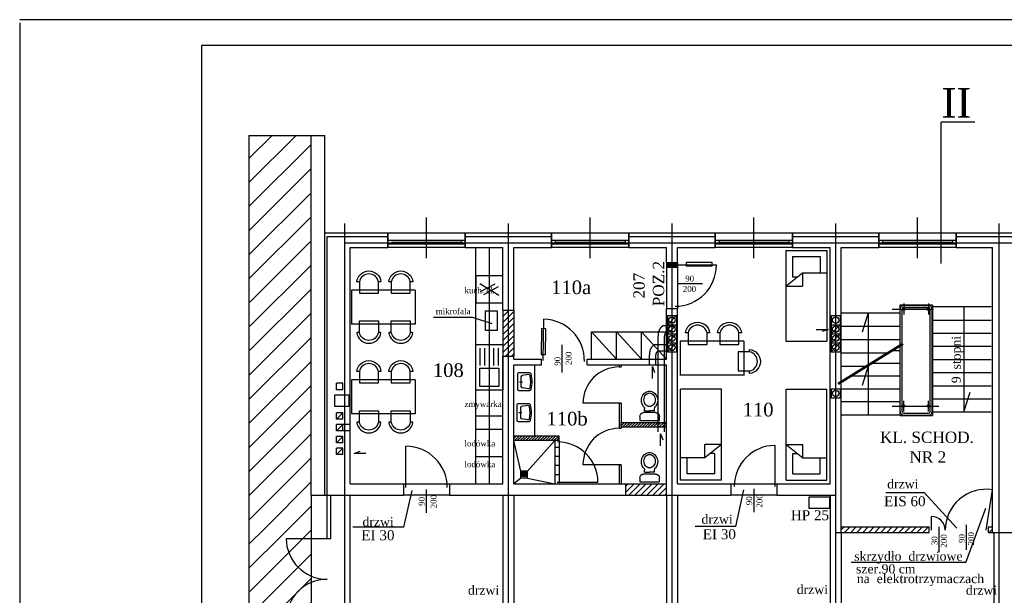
# Model space of a CAD drawing. Extents: x -4334 to 40851, y -15274 to 9778.
# Tile 2 of 15: x 32949 to 35115, y 5166 to 6432. Entities that reach past the tile are written whole.
import ezdxf

# ---------------------------------------------------------------- set-up
doc = ezdxf.new("R2010")
doc.units = 0
doc.header["$LTSCALE"] = 100
doc.header["$MEASUREMENT"] = 0
doc.linetypes.add('ACAD_ISO02W100', pattern=[15, 12, -3])
doc.linetypes.add('ACAD_ISO04W100', pattern=[30.5, 24, -3, 0.5, -3])
doc.layers.get('0').update_dxf_attribs({"color": 251, "linetype": 'CONTINUOUS'})
for name, color, linetype in [('CIENKIE', 251, 'CONTINUOUS'), ('NAPIS', 251, 'CONTINUOUS'), ('OSIE', 251, 'ACAD_ISO04W100'), ('PRZERYW', 251, 'ACAD_ISO02W100'), ('SCIANY', 251, 'CONTINUOUS'), ('urzadzenia', 251, 'CONTINUOUS'), ('URZĄDZENIA', 251, 'CONTINUOUS')]:
    doc.layers.add(name, color=color, linetype=linetype)
doc.styles.add('NEWROMAN', font='TIMES.TTF')
pattern_1 = [(45, (17134.664, 7415.005), (-26.516504, 26.516504), [])]

# ---------------------------------------------------------------- blocks, each defined once
blk = doc.blocks.new('R060')
for p, q in [((0.08, 0.506), (0.459, 0.506)), ((0.08, 0.406), (0.459, 0.406)), ((0.08, 0.306), (0.459, 0.306)), ((0.08, 0.206), (0.459, 0.206)), ((0.08, 0.106), (0.459, 0.106))]:
    blk.add_line(p, q)
for points in [[(0, 0), (1, 0), (1, 0.6), (0, 0.6)], [(0.924, 0.093), (0.924, 0.507), (0.522, 0.507), (0.522, 0.093)]]:
    blk.add_lwpolyline(points, close=True)
blk = doc.blocks.new('A$C258907B0')
at = {"layer": 'URZĄDZENIA', "ltscale": 3, "xscale": -100, "yscale": 100, "zscale": 100, "rotation": 270}
blk.add_blockref('R060', (0, 0), dxfattribs=at)
blk = doc.blocks.new('R067')
for p, q in [((0.15, 0.71), (0.85, 0.29)), ((0.175, 0.415), (0.717, 0.704)), ((0.825, 0.585), (0.283, 0.296))]:
    blk.add_line(p, q)
blk.add_lwpolyline([(0, 0), (1, 0), (1, 1), (0, 1)], close=True)
blk = doc.blocks.new('A$C6B102339')
at = {"layer": 'urzadzenia', "ltscale": 3, "xscale": 60, "yscale": 60, "zscale": 60}
blk.add_blockref('R067', (0, 0), dxfattribs=at)
blk = doc.blocks.new('R053')
for p, q in [((0, 0.608), (0, 0)), ((0.917, 0.692), (0.083, 0.692)), ((0.5, 0.575), (0.5, 0.408)), ((1, 0), (1, 0.608)), ((0.095, 0.075), (0.149, 0.421)), ((0.769, 0.492), (0.231, 0.492)), ((0.905, 0.075), (0.851, 0.421))]:
    blk.add_line(p, q)
for centre, radius, start, end in [((0.083, 0.608), 0.0833, 90, 180), ((0.917, 0.608), 0.0833, 0, 90), ((0.083, 0), 0.0833, 180, 254.047), ((0.177, 0.062), 0.0833, 171.1953, 256.9798), ((0.231, 0.408), 0.0833, 90, 171.1953), ((0.769, 0.408), 0.0833, 8.8047, 90), ((0.823, 0.062), 0.0833, 283.0202, 8.8047), ((0.5, 1.458), 1.599, 254.047, 285.953), ((0.5, 1.458), 1.516, 256.9798, 283.0202), ((0.917, 0), 0.0833, 285.953, 0)]:
    blk.add_arc(centre, radius, start, end)
blk = doc.blocks.new('R056')
for p, q in [((-0.332, 0.998), (0.335, 0.998)), ((-0.332, 0.865), (-0.332, 0.998)), ((0.201, 0.732), (-0.199, 0.732)), ((-0.165, 0.67), (0.001, 0.67)), ((-0.165, 0.67), (-0.165, 0.607)), ((0.168, 0.67), (0.001, 0.67)), ((0.168, 0.67), (0.168, 0.607)), ((0.335, 0.998), (0.335, 0.865))]:
    blk.add_line(p, q)
blk.add_lwpolyline([(0.001, 0.067, 0.117514), (0.071, 0.083, 0.104443), (0.135, 0.134, 0.090071), (0.175, 0.207, 0.08201), (0.19, 0.297, 0.08201), (0.175, 0.387, 0.090071), (0.135, 0.459, 0.104443), (0.071, 0.51, 0.117514), (0.001, 0.527, 0.117514), (-0.069, 0.51, 0.104443), (-0.132, 0.459, 0.090071), (-0.172, 0.387, 0.08201), (-0.187, 0.297, 0.08201), (-0.172, 0.207, 0.090071), (-0.132, 0.134, 0.104443), (-0.069, 0.083, 0.117514)], format="xyb", close=True)
for centre, radius, start, end in [((-0.199, 0.865), 0.133, 180, 270), ((0.201, 0.865), 0.133, 270, 0), ((0.038, 0.311), 0.315, 138.639, 258.4219), ((-0.299, 0.607), 0.133, 318.639, 0), ((-0.035, 0.311), 0.315, 281.5781, 41.361), ((0.301, 0.607), 0.133, 180, 221.361), ((0.001, 0.133), 0.133, 258.4219, 281.5781)]:
    blk.add_arc(centre, radius, start, end)

msp = doc.modelspace()

# ---------------------------------------------------------------- hatches: boundary and pattern name
at = {"layer": 'urzadzenia', "ltscale": 3}
h = msp.add_hatch(dxfattribs=at)
h.set_pattern_fill('ANSI31', color=256, scale=300, style=0)
h.set_pattern_definition(pattern_1)
h.paths.add_polyline_path([(33453.4, 5328.1), (33590.2, 5272.7), (33590.2, 6177.5), (33453.4, 6177.5)])
h = msp.add_hatch(dxfattribs=at)
h.set_pattern_fill('DOTS', color=256, scale=45, style=0)
h.set_pattern_definition([(0, (16277.1792, -49.9622), (1.40625, 2.8125), [0, -2.8125])])
h.paths.add_polyline_path([(34372.2, 5897.5), (34372.2, 5887.5), (34384.2, 5887.5), (34384.2, 5897.5)])
h.paths.add_polyline_path([(34384.2, 5897.5), (34384.2, 5887.5), (34396.2, 5887.5), (34396.2, 5897.5)])
h = msp.add_hatch(dxfattribs=at)
h.set_pattern_fill('ANSI31', color=256, scale=75, style=0)
h.set_pattern_definition([(45, (16277.179, -49.962), (-6.629126, 6.629126), [])])
h.paths.add_polyline_path([(34024.2, 5692.1), (34036.2, 5692.1), (34036.2, 5793.1), (34024.2, 5793.1)])
h.paths.add_polyline_path([(34024.2, 5692.1), (34024.2, 5793.1), (34012.2, 5793.1), (34012.2, 5692.1)])
h = msp.add_hatch(dxfattribs=at)
h.set_pattern_fill('ANSI31', color=256, scale=35, style=0)
h.paths.add_polyline_path([(34272.2, 5546.1), (34272.2, 5536.1), (34353.5, 5536.1), (34353.5, 5546.1)])
h.paths.add_polyline_path([(34353.5, 5546.1), (34353.5, 5536.1), (34367.5, 5536.1), (34367.5, 5546.1)])
h.paths.add_polyline_path([(34367.5, 5546.1), (34367.5, 5536.1), (34372.2, 5536.1), (34372.2, 5546.1)])
h = msp.add_hatch(dxfattribs=at)
h.set_pattern_fill('ANSI31', color=256, scale=35, style=0)
h.set_pattern_definition([(45, (21986.918, 3843.6937), (-3.0935922, 3.0935922), [])])
h.paths.add_polyline_path([(34036.2, 5516.1), (34036.2, 5506.1), (34136.2, 5506.1), (34136.2, 5516.1)])
h = msp.add_hatch(dxfattribs=at)
h.set_pattern_fill('ANSI31', color=256, scale=75, style=0)
h.paths.add_polyline_path([(34372.2, 5411.1), (34282.2, 5411.1), (34282.2, 5386.1), (34372.2, 5386.1)])
h = msp.add_hatch(dxfattribs=at)
h.set_pattern_fill('ANSI31', color=256, scale=300, style=0)
h.set_pattern_definition(pattern_1)
h.paths.add_polyline_path([(33590.2, 5272.7), (33453.4, 5328.1), (33453.4, 4785.8), (33590.2, 4730.5)])
h = msp.add_hatch(dxfattribs=at)
h.set_pattern_fill('ANSI31', color=256, scale=75, style=0)
h.paths.add_polyline_path([(34756.2, 5304.1), (34950.2, 5304.1), (34950.2, 5316.1), (34756.2, 5316.1)])
h.paths.add_polyline_path([(35089.2, 5304.1), (35089.2, 5316.1), (35080.2, 5316.1), (35080.2, 5304.1)])

# ---------------------------------------------------------------- linework, layer by layer
at = {"layer": 'CIENKIE', "ltscale": 3}
for p, q in [((40851, 6432), (32948.9, 6432)), ((32948.9, 6424.9), (32948.9, 3454.9)), ((33348.9, 6374.9), (33348.9, 3504.9)), ((40801, 6374.9), (33348.9, 6374.9)), ((33844.2, 5907.6), (33844.2, 5996.9)), ((34204.2, 5907.6), (34204.2, 5996.9)), ((34564.2, 5907.6), (34564.2, 5996.9)), ((34924.2, 5907.6), (34924.2, 5996.9)), ((33620.2, 5386.1), (33620.2, 5963.1)), ((33759.2, 5963.1), (33929.2, 5963.1)), ((34119.2, 5963.1), (34289.2, 5963.1)), ((34479.2, 5963.1), (34649.2, 5963.1)), ((34839.2, 5963.1), (35009.2, 5963.1)), ((33625.2, 5291.1), (33625.2, 5955.1)), ((33625.2, 5386.1), (33625.2, 5955.1)), ((33625.2, 5955.1), (33759.2, 5955.1)), ((33625.2, 5955.1), (33759.2, 5955.1)), ((33759.2, 5946.9), (33929.2, 5946.9)), ((33759.2, 5938.9), (33929.2, 5938.9)), ((33767.2, 5942.9), (33921.2, 5942.9)), ((33921.2, 5946.9), (33921.2, 5938.9)), ((33929.2, 5955.1), (34119.2, 5955.1)), ((34119.2, 5946.9), (34289.2, 5946.9)), ((34119.2, 5938.9), (34289.2, 5938.9)), ((34127.2, 5946.9), (34127.2, 5938.9)), ((34127.2, 5942.9), (34281.2, 5942.9)), ((34281.2, 5946.9), (34281.2, 5938.9)), ((34289.2, 5955.1), (34479.2, 5955.1)), ((34479.2, 5946.9), (34649.2, 5946.9)), ((34479.2, 5938.9), (34649.2, 5938.9)), ((34487.2, 5946.9), (34487.2, 5938.9)), ((34487.2, 5942.9), (34641.2, 5942.9)), ((34641.2, 5946.9), (34641.2, 5938.9)), ((34649.2, 5955.1), (34839.2, 5955.1)), ((34839.2, 5946.9), (35009.2, 5946.9)), ((34839.2, 5938.9), (35009.2, 5938.9)), ((34847.2, 5946.9), (34847.2, 5938.9)), ((34847.2, 5942.9), (35001.2, 5942.9)), ((35001.2, 5946.9), (35001.2, 5938.9)), ((35009.2, 5955.1), (35199.2, 5955.1)), ((33929.2, 5931.1), (33759.2, 5931.1)), ((34289.2, 5931.1), (34119.2, 5931.1)), ((34649.2, 5931.1), (34479.2, 5931.1)), ((35009.2, 5931.1), (34839.2, 5931.1)), ((34390.9, 5892.6), (34481.9, 5892.6)), ((34398.1, 5851.7), (34451.4, 5851.7)), ((34756.2, 5787.1), (34885.2, 5787.1)), ((34802.9, 5745.2), (34816.2, 5788.1)), ((34816.2, 5563.1), (34816.2, 5788.1)), ((34957.2, 5804.1), (34885.2, 5804.1)), ((34885.2, 5804.1), (34885.2, 5561.1)), ((34957.2, 5804.1), (34957.2, 5561.1)), ((35086.2, 5800.1), (34957.2, 5800.1)), ((35026.2, 5800.1), (35026.2, 5569.1)), ((33859.1, 5777.3), (33945.3, 5777.3)), ((33945.3, 5777.3), (33988, 5763.9)), ((34100.5, 5682), (34102.2, 5772.9)), ((34374.2, 5761.1), (34394.2, 5781.1)), ((34957.2, 5771.2), (35086.2, 5771.2)), ((34374.2, 5741.1), (34394.2, 5761.1)), ((34374.2, 5721.1), (34394.2, 5741.1)), ((34701.4, 5750.8), (34727.5, 5750.8)), ((34727.5, 5750.8), (34714.1, 5745.9)), ((34734.2, 5741.1), (34754.2, 5761.1)), ((34734.2, 5721.1), (34754.2, 5741.1)), ((34756.2, 5757.7), (34885.2, 5757.7)), ((34957.2, 5742.3), (35086.2, 5742.3)), ((34374.2, 5701.1), (34394.2, 5721.1)), ((34734.2, 5701.1), (34754.2, 5721.1)), ((34748.9, 5632.5), (34891.2, 5720.7)), ((34756.2, 5728.3), (34885.2, 5728.3)), ((34142.7, 5655.7), (34142.7, 5716.7)), ((34750.4, 5630), (34892.8, 5718.2)), ((34756.2, 5699), (34856.1, 5699)), ((34885.2, 5703.7), (34869.5, 5703.7)), ((34957.2, 5713.5), (35086.2, 5713.5)), ((34885.2, 5675.6), (34824.1, 5675.6)), ((34957.2, 5684.6), (35086.2, 5684.6)), ((34341, 5669), (34345.9, 5655.6)), ((34341, 5642.9), (34341, 5669)), ((34756.2, 5669.6), (34808.7, 5669.6)), ((34802.9, 5627.8), (34816.2, 5670.7)), ((34957.2, 5655.7), (35086.2, 5655.7)), ((34885.2, 5647.5), (34778.7, 5647.5)), ((33646.1, 5618.1), (33646.1, 5632.1)), ((33660.1, 5632.1), (33646.1, 5632.1)), ((33660.1, 5618.1), (33646.1, 5618.1)), ((33660.1, 5618.1), (33660.1, 5632.1)), ((34885.2, 5619.4), (34756.2, 5619.4)), ((34957.2, 5626.8), (35086.2, 5626.8)), ((35026.2, 5569.1), (35039.8, 5613)), ((34885.2, 5591.2), (34756.2, 5591.2)), ((34957.2, 5598), (35086.2, 5598)), ((33646.1, 5553.4), (33660.1, 5567.4)), ((33646.1, 5553.4), (33646.1, 5567.4)), ((33660.1, 5567.4), (33646.1, 5567.4)), ((33660.1, 5553.4), (33660.1, 5567.4)), ((34957.2, 5569.1), (35086.2, 5569.1)), ((33660.1, 5553.4), (33646.1, 5553.4)), ((34756.2, 5563.1), (34885.2, 5563.1)), ((34885.2, 5561.1), (34957.2, 5561.1)), ((33646.1, 5527.4), (33660.1, 5541.4)), ((33676.2, 5541.4), (33646.1, 5541.4)), ((33646.1, 5527.4), (33646.1, 5541.4)), ((33676.2, 5527.4), (33646.1, 5527.4)), ((33660.1, 5527.4), (33660.1, 5541.4)), ((33646.1, 5501.4), (33660.1, 5515.4)), ((33646.1, 5501.4), (33646.1, 5515.4)), ((33660.1, 5515.4), (33646.1, 5515.4)), ((33660.1, 5501.4), (33660.1, 5515.4)), ((34359, 5494.9), (34359, 5521)), ((34359, 5521), (34364, 5507.6)), ((33660.1, 5501.4), (33646.1, 5501.4)), ((33646.1, 5475.4), (33660.1, 5489.4)), ((33660.1, 5489.4), (33646.1, 5489.4)), ((33646.1, 5475.4), (33646.1, 5489.4)), ((33660.1, 5475.4), (33660.1, 5489.4)), ((33684.6, 5478), (33698, 5482.9)), ((33798.7, 5402.7), (33798.7, 5493.7)), ((34611, 5405.4), (34611, 5495.4)), ((33660.1, 5475.4), (33646.1, 5475.4)), ((33710.7, 5478), (33684.6, 5478)), ((33794, 5315.6), (33812.1, 5396.4)), ((33844, 5347.4), (33844, 5398.6)), ((34282.2, 5386.1), (34282.2, 5411.1)), ((34524.3, 5317.1), (34542.4, 5398)), ((34564.5, 5348.9), (34564.5, 5400.2)), ((35075.2, 5309), (35089.2, 5398)), ((33633.2, 5291.1), (33633.2, 5386.1)), ((34939.8, 5391.5), (34854.2, 5391.5)), ((35010.9, 5313.4), (34939.8, 5391.5)), ((35030.4, 5237.7), (35074.6, 5357.8)), ((34955.2, 5309), (34955.2, 5339)), ((33794, 5315.6), (33682.1, 5315.6)), ((34524.3, 5317.1), (34435, 5317.1)), ((34972.2, 5261), (34972.2, 5316.3)), ((35032.2, 5265.8), (35032.2, 5321.1)), ((33535.2, 5291.1), (33633.2, 5291.1)), ((35030.4, 5237.7), (34778.1, 5237.7))]:
    msp.add_line(p, q, dxfattribs=at)
at = {"layer": 'CIENKIE'}
for points in [[(33642, 5606.5), (33673.2, 5606.5), (33673.2, 5581), (33642, 5581)], [(34685.8, 5357), (34685.8, 5382.3), (34730.9, 5382.3), (34730.9, 5357)]]:
    msp.add_lwpolyline(points, close=True, dxfattribs=at)
for centre in [(34384.2, 5771.1), (34744.2, 5771.1), (34384.2, 5751.1), (34744.2, 5751.1), (34384.2, 5731.1), (34744.2, 5731.1), (34384.2, 5711.1), (34744.2, 5711.1), (34744.2, 5609.9)]:
    msp.add_circle(centre, 7, dxfattribs=at)
at = {"layer": 'CIENKIE', "ltscale": 3}
for centre, radius, start, end in [((34390.9, 5892.6), 91, 270, 0), ((34100.5, 5682), 91, 358.9673, 88.9673), ((33798.7, 5402.7), 91, 0, 90), ((34611, 5405.4), 90, 90, 180), ((35075.2, 5309), 90, 81.051, 180), ((34955.2, 5309), 30, 0, 90), ((33625.2, 5291.1), 90, 180, 270), ((33625.2, 5111.1), 90, 90, 180)]:
    msp.add_arc(centre, radius, start, end, dxfattribs=at)
at = {"layer": 'OSIE', "ltscale": 3}
for p, q in [((33664.2, 4229.9), (33664.2, 5983.6)), ((34024.2, 4229.9), (34024.2, 5983.6)), ((34384.2, 4229.9), (34384.2, 5983.6)), ((34744.2, 4229.9), (34744.2, 5983.6)), ((35104.2, 4229.9), (35104.2, 5983.6)), ((33664.2, 5941.1), (39573.4, 5941.1)), ((34938, 5582.1), (34971, 5582.1))]:
    msp.add_line(p, q, dxfattribs=at)
at = {"layer": 'OSIE'}
for p, q in [((34894.2, 5807.4), (34894.2, 5783.5)), ((34948.2, 5807.4), (34948.2, 5783.5)), ((34868.7, 5795.1), (34959.7, 5795.1)), ((34894.2, 5569.8), (34894.2, 5593.6)), ((34948.2, 5569.8), (34948.2, 5593.6)), ((34868.7, 5582.1), (34959.7, 5582.1))]:
    msp.add_line(p, q, dxfattribs=at)
at = {"layer": 'PRZERYW', "ltscale": 10}
for q in [(33453.4, 4199.8), (33620.2, 6177.5)]:
    msp.add_line((33453.4, 6177.5), q, dxfattribs=at)
at = {"layer": 'PRZERYW'}
msp.add_line((33982.2, 5411.1), (33982.2, 5931.1), dxfattribs=at)
at = {"layer": 'PRZERYW', "ltscale": 3}
for p, q in [((34372.2, 5897.5), (34372.2, 5796.5)), ((34396.2, 5897.5), (34396.2, 5796.5)), ((34372.2, 5887.5), (34396.2, 5887.5)), ((34012.2, 5793.1), (34036.2, 5793.1)), ((34379.2, 5758.3), (34363.4, 5758.3)), ((34353.5, 5525.1), (34353.5, 5736)), ((34367.5, 5525.1), (34367.5, 5736)), ((34374.2, 5716.8), (34344.5, 5716.8)), ((34371.6, 5702.8), (34355.8, 5702.8)), ((34012.2, 5692.1), (34036.2, 5692.1)), ((34334.6, 5673.1), (34334.6, 5694.4)), ((34348.6, 5673.1), (34348.6, 5694.4)), ((33952.2, 5560.4), (34012.2, 5560.4)), ((33793.7, 5411.1), (33894.7, 5411.1)), ((34513.7, 5411.1), (34614.7, 5411.1)), ((33590.2, 5386.1), (33590.2, 5101.1)), ((33676.2, 5101.1), (33676.2, 5386.1)), ((33894.7, 5386.1), (33793.7, 5386.1)), ((34012.2, 5386.1), (34012.2, 5101.1)), ((34036.2, 5386.1), (34036.2, 5101.1)), ((34372.2, 5386.1), (34372.2, 5101.1)), ((34396.2, 5386.1), (34396.2, 5101.1)), ((34614.7, 5386.1), (34513.7, 5386.1)), ((34732.2, 5386.1), (34732.2, 5101.1)), ((34756.2, 5304.1), (34756.2, 5101.1)), ((35092.2, 5304.1), (35092.2, 5101.1))]:
    msp.add_line(p, q, dxfattribs=at)
at = {"layer": 'PRZERYW'}
for points in [[(34416.2, 5898.4), (34471.8, 5898.4), (34471.8, 5889.8), (34416.2, 5889.8)], [(33974.1, 5791.8), (33999.4, 5791.8), (33999.4, 5748.3), (33974.1, 5748.3)], [(34106.7, 5752.3), (34097.1, 5752.5), (34096.1, 5695.8), (34105.7, 5695.6)]]:
    msp.add_lwpolyline(points, close=True, dxfattribs=at)
at = {"layer": 'PRZERYW', "ltscale": 3}
for centre, radius, start, end in [((34378.5, 5738.2), 25.1, 126.9473, 185.2041), ((34374.6, 5737.1), 7.17, 88.8712, 189.4669), ((34359.6, 5696.7), 25.1, 126.9473, 185.2041), ((34355.7, 5695.6), 7.17, 88.8712, 189.4669)]:
    msp.add_arc(centre, radius, start, end, dxfattribs=at)
at = {"layer": 'SCIANY', "ltscale": 3}
for p, q in [((34976.4, 5895.9), (34976.4, 6206.2)), ((35050.7, 6206.2), (34976.4, 6206.2)), ((33590.2, 5386.1), (33590.2, 6177.5)), ((33620.2, 5963.1), (33620.2, 6177.5)), ((33620.2, 5963.1), (33759.2, 5963.1)), ((33620.2, 5963.1), (33759.2, 5963.1)), ((33759.2, 5963.1), (33759.2, 5931.1)), ((33759.2, 5931.1), (33759.2, 5963.1)), ((33929.2, 5963.1), (34119.2, 5963.1)), ((33929.2, 5963.1), (33929.2, 5931.1)), ((33929.2, 5931.1), (33929.2, 5963.1)), ((34119.2, 5931.1), (34119.2, 5963.1)), ((34119.2, 5963.1), (34119.2, 5931.1)), ((34289.2, 5931.1), (34289.2, 5963.1)), ((34289.2, 5963.1), (34289.2, 5931.1)), ((34289.2, 5963.1), (34479.2, 5963.1)), ((34479.2, 5963.1), (34479.2, 5931.1)), ((34479.2, 5931.1), (34479.2, 5963.1)), ((34649.2, 5963.1), (34649.2, 5931.1)), ((34649.2, 5931.1), (34649.2, 5963.1)), ((34649.2, 5963.1), (34839.2, 5963.1)), ((34839.2, 5931.1), (34839.2, 5963.1)), ((34839.2, 5963.1), (34839.2, 5931.1)), ((35009.2, 5963.1), (35199.2, 5963.1)), ((35009.2, 5931.1), (35009.2, 5963.1)), ((35009.2, 5963.1), (35009.2, 5931.1)), ((33676.2, 5411.1), (33676.2, 5931.1)), ((33676.2, 5931.1), (33759.2, 5931.1)), ((33929.2, 5931.1), (34012.2, 5931.1)), ((34036.2, 5931.1), (34119.2, 5931.1)), ((34289.2, 5931.1), (34372.2, 5931.1)), ((34396.2, 5931.1), (34479.2, 5931.1)), ((34649.2, 5931.1), (34732.2, 5931.1)), ((34756.2, 5931.1), (34839.2, 5931.1)), ((35009.2, 5931.1), (35089.2, 5931.1)), ((34372.2, 5897.5), (34396.2, 5897.5)), ((34012.2, 5793.1), (34012.2, 5692.1)), ((34036.2, 5793.1), (34036.2, 5692.1)), ((34372.2, 5796.5), (34396.2, 5796.5)), ((34036.2, 5685.1), (34096.7, 5685.1)), ((34197.7, 5685.1), (34372.2, 5685.1)), ((34036.2, 5673.1), (34096.7, 5673.1)), ((34197.7, 5673.1), (34372.2, 5673.1)), ((34272.2, 5546.1), (34372.2, 5546.1)), ((34272.2, 5536.1), (34372.2, 5536.1)), ((34136.2, 5516.1), (34036.2, 5516.1)), ((34136.2, 5506.1), (34036.2, 5506.1)), ((33676.2, 5411.1), (33793.7, 5411.1)), ((33793.7, 5411.1), (33793.7, 5386.1)), ((33894.7, 5411.1), (33894.7, 5386.1)), ((33894.7, 5411.1), (34012.2, 5411.1)), ((34036.2, 5411.1), (34372.2, 5411.1)), ((34396.2, 5411.1), (34513.7, 5411.1)), ((34513.7, 5411.1), (34513.7, 5386.1)), ((34614.7, 5411.1), (34614.7, 5386.1)), ((34614.7, 5411.1), (34732.2, 5411.1)), ((33590.2, 5386.1), (33793.7, 5386.1)), ((33894.7, 5386.1), (34372.2, 5386.1)), ((34372.2, 5386.1), (34513.7, 5386.1)), ((34614.7, 5386.1), (34744.2, 5386.1)), ((34756.2, 5316.1), (34950.2, 5316.1)), ((35080.2, 5316.1), (35089.2, 5316.1)), ((34744.2, 5304.1), (34950.2, 5304.1)), ((35080.2, 5304.1), (35232.5, 5304.1))]:
    msp.add_line(p, q, dxfattribs=at)
at = {"layer": 'SCIANY'}
for p, q in [((34012.2, 5793.1), (34012.2, 5931.1)), ((34036.2, 5793.1), (34036.2, 5931.1)), ((34372.2, 5897.5), (34372.2, 5931.1)), ((34396.2, 5897.5), (34396.2, 5931.1)), ((34732.2, 5411.1), (34732.2, 5931.1)), ((34756.2, 5304.1), (34756.2, 5931.1)), ((35089.2, 5304.1), (35089.2, 5931.1)), ((34372.2, 5685.1), (34372.2, 5796.5)), ((34396.2, 5411.1), (34396.2, 5796.5)), ((34012.2, 5411.1), (34012.2, 5692.1)), ((34036.2, 5685.1), (34036.2, 5692.1)), ((34096.7, 5673.1), (34096.7, 5685.1)), ((34197.7, 5673.1), (34197.7, 5685.1)), ((34036.2, 5411.1), (34036.2, 5673.1)), ((34372.2, 5386.1), (34372.2, 5673.1)), ((34272.2, 5536.1), (34272.2, 5546.1)), ((34136.2, 5506.1), (34136.2, 5516.1)), ((34744.2, 5304.1), (34744.2, 5386.1)), ((34950.2, 5304.1), (34950.2, 5316.1)), ((35080.2, 5304.1), (35080.2, 5316.1))]:
    msp.add_line(p, q, dxfattribs=at)
at = {"layer": 'SCIANY', "ltscale": 3}
for centre in [(34894.2, 5795.1), (34948.2, 5795.1), (34894.2, 5582.1), (34948.2, 5582.1)]:
    msp.add_circle(centre, 2.5, dxfattribs=at)
at = {"layer": 'urzadzenia'}
for p, q in [((33952.2, 5411.1), (33952.2, 5931.1)), ((34634.5, 5924.6), (34634.5, 5724.6)), ((34724.5, 5924.6), (34724.5, 5724.6)), ((34649.1, 5911.1), (34649.1, 5866.1)), ((34649.1, 5911.1), (34649.1, 5866.1)), ((34709.8, 5911.1), (34709.8, 5875.4)), ((34374.2, 5781.1), (34394.2, 5781.1)), ((34734.2, 5781.1), (34754.2, 5781.1)), ((34207.2, 5745.1), (34372.2, 5745.1)), ((34374.2, 5761.1), (34394.2, 5761.1)), ((34374.2, 5741.1), (34394.2, 5741.1)), ((34734.2, 5761.1), (34754.2, 5761.1)), ((34734.2, 5741.1), (34754.2, 5741.1)), ((34374.2, 5721.1), (34394.2, 5721.1)), ((34734.2, 5721.1), (34754.2, 5721.1)), ((34374.2, 5701.1), (34394.2, 5701.1)), ((34734.2, 5701.1), (34754.2, 5701.1)), ((34081.2, 5672.1), (34081.2, 5516.1)), ((34268.2, 5673.1), (34268.2, 5668.1)), ((34272.2, 5673.1), (34272.2, 5668.1)), ((34402.9, 5419.2), (34402.9, 5619.2)), ((34492.9, 5419.2), (34492.9, 5619.2)), ((34635, 5419.2), (34635, 5619.2)), ((34725, 5419.2), (34725, 5619.2)), ((34734.2, 5619.9), (34754.2, 5619.9)), ((34734.2, 5599.9), (34754.2, 5599.9)), ((34268.2, 5588.1), (34268.2, 5533.1)), ((34272.2, 5588.1), (34272.2, 5546.1)), ((34272.2, 5536.1), (34272.2, 5533.1)), ((34417.5, 5432.7), (34417.5, 5468.4)), ((34478.2, 5432.7), (34478.2, 5477.7)), ((34478.2, 5432.7), (34478.2, 5477.7)), ((34649.7, 5432.7), (34649.7, 5477.7)), ((34649.7, 5432.7), (34649.7, 5477.7)), ((34710.4, 5432.7), (34710.4, 5468.4)), ((34268.2, 5453.1), (34268.2, 5411.1)), ((34272.2, 5453.1), (34272.2, 5411.1))]:
    msp.add_line(p, q, dxfattribs=at)
at = {"layer": 'urzadzenia', "ltscale": 3}
for p, q in [((34634.5, 5924.6), (34724.5, 5924.6)), ((34649.1, 5911.1), (34709.8, 5911.1)), ((34634.5, 5845.9), (34671.1, 5875.4)), ((34671.1, 5875.4), (34724.5, 5875.4)), ((34671.1, 5875.4), (34671.1, 5845.9)), ((34649.1, 5866.1), (34659.5, 5866.1)), ((33819.2, 5837.2), (33679.2, 5837.2)), ((33679.2, 5837.2), (33679.2, 5762.2)), ((33819.2, 5837.2), (33819.2, 5762.2)), ((34634.5, 5845.9), (34671.1, 5845.9)), ((34374.2, 5781.1), (34374.2, 5701.1)), ((34394.2, 5781.1), (34394.2, 5701.1)), ((34734.2, 5781.1), (34734.2, 5701.1)), ((34754.2, 5781.1), (34754.2, 5701.1)), ((33819.2, 5762.2), (33679.2, 5762.2)), ((34262.2, 5685.1), (34207.2, 5745.1)), ((34207.2, 5685.1), (34207.2, 5745.1)), ((34317.2, 5685.1), (34262.2, 5745.1)), ((34262.2, 5685.1), (34262.2, 5745.1)), ((34372.2, 5685.1), (34317.2, 5745.1)), ((34317.2, 5685.1), (34317.2, 5745.1)), ((34402.3, 5724.5), (34402.3, 5649.5)), ((34542.3, 5724.5), (34402.3, 5724.5)), ((34542.3, 5724.5), (34542.3, 5649.5)), ((34634.5, 5724.6), (34724.5, 5724.6)), ((34268.2, 5668.1), (34272.2, 5668.1)), ((33819.2, 5639.9), (33679.2, 5639.9)), ((33679.2, 5639.9), (33679.2, 5564.9)), ((33819.2, 5639.9), (33819.2, 5564.9)), ((34542.3, 5649.8), (34402.3, 5649.8)), ((34492.9, 5619.2), (34402.9, 5619.2)), ((34635, 5619.2), (34725, 5619.2)), ((34734.2, 5619.9), (34734.2, 5599.9)), ((34754.2, 5619.9), (34754.2, 5599.9)), ((34272.2, 5588.1), (34188.2, 5588.1)), ((34268.2, 5588.1), (34272.2, 5588.1)), ((33819.2, 5564.9), (33679.2, 5564.9)), ((34894.2, 5566.1), (34948.2, 5566.1)), ((34894.2, 5561.9), (34948.2, 5561.9)), ((33952.2, 5531.1), (34012.2, 5531.1)), ((34268.2, 5533.1), (34272.2, 5533.1)), ((34136.2, 5491.1), (34126.2, 5491.1)), ((34492.9, 5497.8), (34456.3, 5497.8)), ((34492.9, 5497.8), (34456.3, 5468.4)), ((34456.3, 5468.4), (34456.3, 5497.8)), ((34635, 5497.8), (34671.6, 5497.8)), ((34635, 5497.8), (34671.6, 5468.4)), ((34671.6, 5468.4), (34671.6, 5497.8)), ((33952.2, 5471.1), (34012.2, 5471.1)), ((34136.2, 5471.1), (34126.2, 5471.1)), ((34456.3, 5468.4), (34402.9, 5468.4)), ((34478.2, 5477.7), (34467.9, 5477.7)), ((34649.7, 5477.7), (34660, 5477.7)), ((34671.6, 5468.4), (34725, 5468.4)), ((34051.3, 5423.8), (34051.3, 5438.8)), ((34066.3, 5438.8), (34051.3, 5438.8)), ((34066.3, 5423.8), (34066.3, 5438.8)), ((34136.2, 5451.1), (34126.2, 5451.1)), ((34272.2, 5453.1), (34188.2, 5453.1)), ((34268.2, 5453.1), (34272.2, 5453.1)), ((34066.3, 5435.8), (34051.3, 5435.8)), ((34066.3, 5432.8), (34051.3, 5432.8)), ((34066.3, 5429.8), (34051.3, 5429.8)), ((34066.3, 5426.8), (34051.3, 5426.8)), ((34066.3, 5423.8), (34051.3, 5423.8)), ((34136.2, 5431.1), (34126.2, 5431.1)), ((34492.9, 5419.2), (34402.9, 5419.2)), ((34478.2, 5432.7), (34417.5, 5432.7)), ((34635, 5419.2), (34725, 5419.2)), ((34649.7, 5432.7), (34710.4, 5432.7)), ((34221.2, 5414.1), (34131.7, 5414.1))]:
    msp.add_line(p, q, dxfattribs=at)
for centre, radius, start, end in [((34894.2, 5570.1), 8.2, 180, 270), ((34894.2, 5570.1), 4, 180, 270), ((34948.2, 5570.1), 4, 270, 0), ((34948.2, 5570.1), 8.2, 270, 0)]:
    msp.add_arc(centre, radius, start, end, dxfattribs=at)
at = {"layer": 'URZĄDZENIA'}
for p, q in [((34886, 5570.1), (34886, 5795.1)), ((34890.2, 5570.1), (34890.2, 5795.1)), ((34952.2, 5570.1), (34952.2, 5795.1)), ((34956.4, 5570.1), (34956.4, 5795.1))]:
    msp.add_line(p, q, dxfattribs=at)
at = {"layer": 'URZĄDZENIA', "ltscale": 3}
for p, q in [((34894.2, 5803.3), (34948.2, 5803.3)), ((34894.2, 5799.1), (34948.2, 5799.1)), ((34051.3, 5438.8), (34036.2, 5506.1)), ((34066.3, 5438.8), (34126.2, 5506.1)), ((34126.2, 5506.1), (34126.2, 5411.1)), ((34136.2, 5506.1), (34136.2, 5411.1)), ((34051.3, 5423.8), (34036.2, 5411.1)), ((34066.3, 5423.8), (34126.2, 5411.1))]:
    msp.add_line(p, q, dxfattribs=at)
at = {"layer": 'URZĄDZENIA'}
for points in [[(33696.1, 5855.5), (33690.7, 5855.5, -0.895014), (33743.8, 5855.5), (33738.1, 5855.5, 0.825539), (33696.2, 5855.5), (33696.2, 5830.2), (33738.1, 5830.2), (33738.1, 5855.5)], [(33766.2, 5855.5), (33760.8, 5855.5, -0.895014), (33813.9, 5855.5), (33808.2, 5855.5, 0.825539), (33766.3, 5855.5), (33766.3, 5830.2), (33808.2, 5830.2), (33808.2, 5855.5)], [(33696.1, 5743.9), (33690.7, 5743.9, 0.895014), (33743.8, 5743.9), (33738.1, 5743.9, -0.825539), (33696.2, 5743.9), (33696.2, 5769.2), (33738.1, 5769.2), (33738.1, 5743.9)], [(33766.2, 5743.9), (33760.8, 5743.9, 0.895014), (33813.9, 5743.9), (33808.2, 5743.9, -0.825539), (33766.3, 5743.9), (33766.3, 5769.2), (33808.2, 5769.2), (33808.2, 5743.9)], [(34419.2, 5742.8), (34413.8, 5742.8, -0.895014), (34466.9, 5742.8), (34461.2, 5742.8, 0.825539), (34419.3, 5742.8), (34419.3, 5717.6), (34461.2, 5717.6), (34461.2, 5742.8)], [(34489.3, 5742.8), (34483.9, 5742.8, -0.895014), (34537, 5742.8), (34531.3, 5742.8, 0.825539), (34489.4, 5742.8), (34489.4, 5717.6), (34531.3, 5717.6), (34531.3, 5742.8)], [(34554.8, 5701.3), (34554.8, 5706.7, -0.895014), (34554.8, 5653.7), (34554.8, 5659.4, 0.825539), (34554.8, 5701.3), (34529.5, 5701.3), (34529.5, 5659.4), (34554.8, 5659.4)], [(33696.1, 5658.2), (33690.7, 5658.2, -0.895014), (33743.8, 5658.2), (33738.1, 5658.2, 0.825539), (33696.2, 5658.2), (33696.2, 5632.9), (33738.1, 5632.9), (33738.1, 5658.2)], [(33766.2, 5658.2), (33760.8, 5658.2, -0.895014), (33813.9, 5658.2), (33808.2, 5658.2, 0.825539), (33766.3, 5658.2), (33766.3, 5632.9), (33808.2, 5632.9), (33808.2, 5658.2)], [(33696.1, 5546.6), (33690.7, 5546.6, 0.895014), (33743.8, 5546.6), (33738.1, 5546.6, -0.825539), (33696.2, 5546.7), (33696.2, 5571.9), (33738.1, 5571.9), (33738.1, 5546.6)], [(33766.2, 5546.6), (33760.8, 5546.6, 0.895014), (33813.9, 5546.6), (33808.2, 5546.6, -0.825539), (33766.3, 5546.7), (33766.3, 5571.9), (33808.2, 5571.9), (33808.2, 5546.6)]]:
    msp.add_lwpolyline(points, format="xyb", dxfattribs=at)
at = {"layer": 'URZĄDZENIA', "ltscale": 3}
for centre, radius, start, end in [((34894.2, 5795.1), 8.2, 90, 180), ((34894.2, 5795.1), 4, 90, 180), ((34948.2, 5795.1), 8.2, 0, 90), ((34948.2, 5795.1), 4, 0, 90), ((34268.2, 5588.1), 80, 90, 180), ((34268.2, 5453.1), 80, 90, 180), ((34132.2, 5414.1), 89, 0, 90)]:
    msp.add_arc(centre, radius, start, end, dxfattribs=at)

# ---------------------------------------------------------------- block references
at = {"layer": 'urzadzenia', "ltscale": 3}
msp.add_blockref('A$C6B102339', (33952.2, 5808.9), dxfattribs=at)
at = {"layer": 'urzadzenia', "ltscale": 3, "rotation": 180}
msp.add_blockref('A$C258907B0', (34012.2, 5717.4), dxfattribs=at)
at = {"layer": 'URZĄDZENIA', "lineweight": 25, "ltscale": 3}
for name, p, xscale, yscale, zscale, rotation in [('R053', (34071, 5616.2), 39, 39, 39, 89.99999999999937), ('R056', (34334.6, 5615.2), -65, 65, 65, 179.9999999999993), ('R053', (34069.6, 5548.1), 39, 39, 39, 89.99999999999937), ('R056', (34334.6, 5480.2), -65, 65, 65, 179.9999999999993)]:
    msp.add_blockref(name, p, dxfattribs=dict(at, xscale=xscale, yscale=yscale, zscale=zscale, rotation=rotation))

# ---------------------------------------------------------------- texts
at = {"layer": 'NAPIS', "lineweight": 25, "ltscale": 3, "style": 'NEWROMAN'}
for s, height, p in [('II', 65, (34977.1, 6216.5)), ('110a', 30, (34118.2, 5828.3)), ('90', 13, (34413.2, 5855.8)), ('kuch. el.', 13, (33927.6, 5830.1)), ('200', 13, (34407.8, 5833.1)), ('mikrofala', 13, (33864.4, 5784.2)), ('108', 30, (33858, 5646)), ('zmywarka', 13, (33927.6, 5580)), ('110', 30, (34539.5, 5559.2)), ('110b', 30, (34108, 5539.4)), ('KL. SCHOD.', 25, (34841.6, 5500.9)), ('lodówka', 13, (33927.6, 5493.4)), (' NR 2', 25, (34897.1, 5457.4)), ('lodówka', 13, (33927.6, 5447.6)), ('drzwi  ', 20, (34857.5, 5400.8)), ('  EIS 60', 22, (34834, 5361.7)), ('HP 25', 22, (34645.6, 5331)), ('drzwi  ', 20, (33703.1, 5317.7)), ('drzwi  ', 20, (34448.9, 5323.1)), ('  EI 30', 22, (33684, 5286.9)), ('  EI 30', 22, (34435.2, 5289.2)), ('skrzydło  drzwiowe ', 20, (34785, 5241.9)), ('szer.90 cm', 20, (34789, 5214)), ('na  elektrotrzymaczach', 20, (34790.7, 5192.5)), ('drzwi  ', 20, (33935.2, 5167.2)), ('drzwi  ', 20, (34658.6, 5168.5)), ('drzwi  ', 20, (35030.7, 5167.2))]:
    msp.add_text(s, height=height, dxfattribs=at).set_placement(p)
for s, height, p in [('POZ.2', 25, (34366.9, 5801.6)), ('207', 25, (34324.1, 5818.6)), ('9  stopni', 20, (35019.4, 5632.4)), ('200', 13, (34163.1, 5672.3)), ('90', 13, (34138.6, 5670.7)), ('90', 13, (33839.9, 5362.5)), ('200', 13, (33866.2, 5357.1)), ('90', 13, (34560.4, 5364)), ('200', 13, (34583.1, 5358.6)), ('30', 13, (34968.1, 5276.1)), ('200', 13, (34988.5, 5270.7)), ('90', 13, (35028.1, 5280.9)), ('200', 13, (35048.5, 5275.5))]:
    msp.add_text(s, height=height, rotation=90, dxfattribs=at).set_placement(p)

doc.saveas('drawing.dxf')
